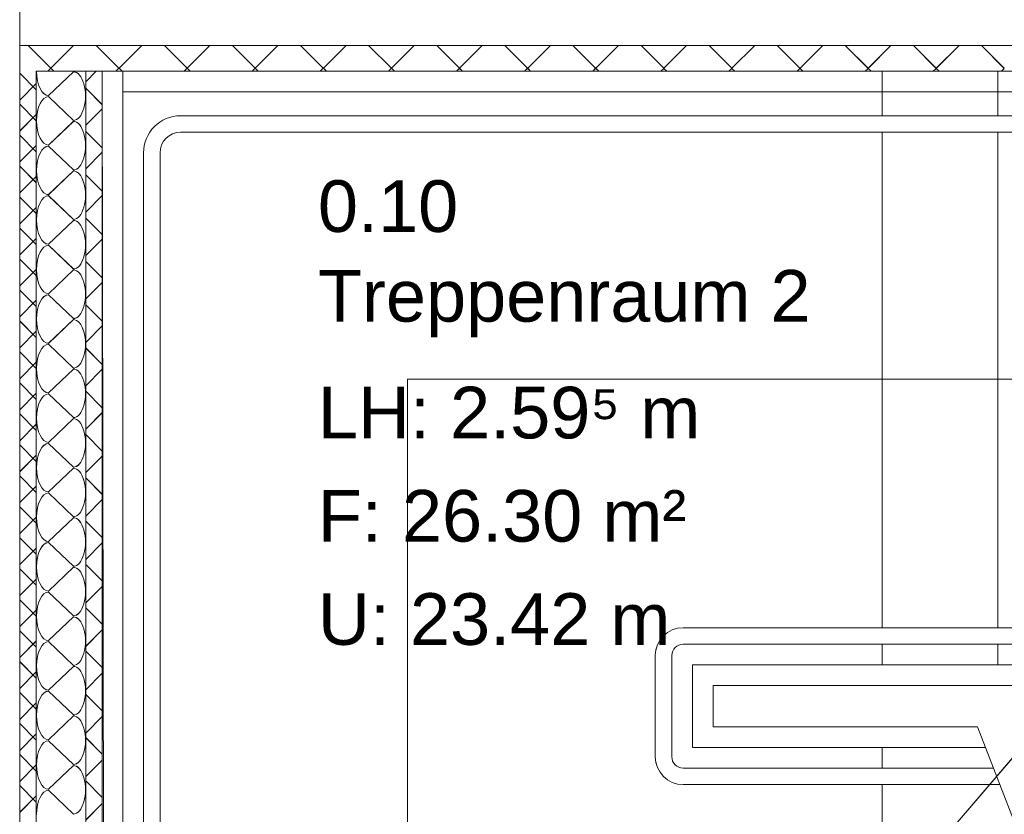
# Model space of a CAD drawing. Extents: x 229 to 926, y 37 to 878.
# Tile 35 of 201: x 382 to 429, y 127 to 165. Entities that reach past the tile are written whole.
import ezdxf
from ezdxf.lldxf.tags import DXFTag

# ---------------------------------------------------------------- set-up
doc = ezdxf.new("R2010")
doc.units = 0
doc.layers.get('0').update_dxf_attribs({"linetype": 'fein_strichliert', "lineweight": 13})
for name, color, linetype, lineweight in [('Axen', 7, 'Continuous', 25), ('Axen-A03CP9SWA9', 7, 'Continuous', 25), ('Beschriftung', 7, 'Continuous', 25), ('Beschriftung-A03CP9SUA9', 7, 'Continuous', 25), ('Fullfläche', 7, 'Continuous', 25), ('Fullfläche-A03CP9SXA9', 7, 'Continuous', 25), ('Räume', 7, 'Continuous', 25), ('Räume-A03CP9SYA9', 7, 'Continuous', 25), ('Treppen', 7, 'Continuous', 25), ('Treppen-A03CP9SZA9', 7, 'Continuous', 25), ('Wände', 7, 'Continuous', 25), ('Wände-A03CP9T2A9', 7, 'Continuous', 25)]:
    doc.layers.add(name, color=color, linetype=linetype, lineweight=lineweight)
doc.styles.get("Standard").update_dxf_attribs({"font": 'arial.ttf'})
tags = doc.linetypes.add('ALL_S25', pattern=[0.001, 0, -0.001]).pattern_tags.tags
tags[6:7] = [DXFTag(74, 4), DXFTag(75, 0), DXFTag(340, '0'), DXFTag(46, 1.0), DXFTag(50, 0.0), DXFTag(44, 0.0), DXFTag(45, 0.0)]
tags[4:5] = [DXFTag(74, 4), DXFTag(75, 0), DXFTag(340, '0'), DXFTag(46, 1.0), DXFTag(50, 0.0), DXFTag(44, 0.0), DXFTag(45, 0.0)]
tags = doc.linetypes.add('ALL_S25-A03CP9T4A9', pattern=[0.001, 0, -0.001]).pattern_tags.tags
tags[6:7] = [DXFTag(74, 4), DXFTag(75, 0), DXFTag(340, '0'), DXFTag(46, 1.0), DXFTag(50, 0.0), DXFTag(44, 0.0), DXFTag(45, 0.0)]
tags[4:5] = [DXFTag(74, 4), DXFTag(75, 0), DXFTag(340, '0'), DXFTag(46, 1.0), DXFTag(50, 0.0), DXFTag(44, 0.0), DXFTag(45, 0.0)]
tags = doc.linetypes.add('fein_strichliert', pattern=[4, 1, -2, 1]).pattern_tags.tags
tags[8:9] = [DXFTag(74, 4), DXFTag(75, 0), DXFTag(340, '0'), DXFTag(46, 0.0), DXFTag(50, 0.0), DXFTag(44, 0.0), DXFTag(45, 0.0)]
tags[6:7] = [DXFTag(74, 4), DXFTag(75, 0), DXFTag(340, '0'), DXFTag(46, 0.0), DXFTag(50, 0.0), DXFTag(44, 0.0), DXFTag(45, 0.0)]
tags[4:5] = [DXFTag(74, 4), DXFTag(75, 0), DXFTag(340, '0'), DXFTag(46, 0.0), DXFTag(50, 0.0), DXFTag(44, 0.0), DXFTag(45, 0.0)]
tags = doc.linetypes.add('PUNKT2_S9', pattern=[0.001, 0, -0.001]).pattern_tags.tags
tags[6:7] = [DXFTag(74, 4), DXFTag(75, 0), DXFTag(340, '0'), DXFTag(46, 1.0), DXFTag(50, 0.0), DXFTag(44, 0.0), DXFTag(45, 0.0)]
tags[4:5] = [DXFTag(74, 4), DXFTag(75, 0), DXFTag(340, '0'), DXFTag(46, 1.0), DXFTag(50, 0.0), DXFTag(44, 0.0), DXFTag(45, 0.0)]
tags = doc.linetypes.add('PUNKT2_S9-A03CP9T5A9', pattern=[0.001, 0, -0.001]).pattern_tags.tags
tags[6:7] = [DXFTag(74, 4), DXFTag(75, 0), DXFTag(340, '0'), DXFTag(46, 1.0), DXFTag(50, 0.0), DXFTag(44, 0.0), DXFTag(45, 0.0)]
tags[4:5] = [DXFTag(74, 4), DXFTag(75, 0), DXFTag(340, '0'), DXFTag(46, 1.0), DXFTag(50, 0.0), DXFTag(44, 0.0), DXFTag(45, 0.0)]

# ---------------------------------------------------------------- blocks, each defined once
blk = doc.blocks.new('Referenz-A03CP9SSA9', base_point=(255.728, 65.704))
at = {"layer": 'Axen', "color": 0, "linetype": 'ALL_S25', "lineweight": -2, "ltscale": 0.13}
blk.add_line((381.634, 66.032), (381.634, 801.546), dxfattribs=at)
at = {"layer": 'Beschriftung', "color": 0, "lineweight": -2}
blk.add_line((443.63, 145.815), (382.571, 74.501), dxfattribs=at)
at = {"layer": 'Fullfläche', "color": 0, "lineweight": -2}
for p, q in [((382.044, 164.096), (383.143, 162.996)), ((384.249, 164.096), (383.15, 162.996)), ((385.344, 164.096), (386.443, 162.995)), ((387.55, 164.096), (386.45, 162.995)), ((388.644, 164.096), (389.743, 162.995)), ((390.85, 164.095), (389.75, 162.995)), ((391.944, 164.095), (393.043, 162.994)), ((394.15, 164.095), (393.05, 162.994)), ((395.243, 164.095), (396.343, 162.994)), ((397.45, 164.095), (396.35, 162.994)), ((398.543, 164.095), (399.643, 162.993)), ((400.75, 164.094), (399.65, 162.993)), ((401.843, 164.094), (402.943, 162.993)), ((404.05, 164.094), (402.95, 162.993)), ((405.143, 164.094), (406.243, 162.992)), ((407.35, 164.093), (406.25, 162.992)), ((408.443, 164.093), (409.543, 162.992)), ((410.651, 164.093), (409.55, 162.992)), ((411.743, 164.093), (412.843, 162.991)), ((413.951, 164.093), (412.85, 162.991)), ((415.043, 164.093), (416.143, 162.99)), ((417.251, 164.092), (416.15, 162.99)), ((418.342, 164.092), (419.443, 162.99)), ((420.551, 164.092), (419.45, 162.99)), ((421.642, 164.092), (422.743, 162.989)), ((423.851, 164.091), (422.75, 162.989)), ((424.942, 164.091), (426.043, 162.989)), ((427.151, 164.091), (426.05, 162.989)), ((428.242, 164.091), (429.343, 162.988)), ((381.634, 162.75), (382.434, 161.951)), ((383.143, 162.993), (382.997, 162.847)), ((384.234, 162.822), (383.034, 161.67)), ((383.15, 162.993), (383.296, 162.847)), ((384.834, 162.332), (385.347, 162.846)), ((386.443, 162.992), (386.298, 162.847)), ((386.45, 162.992), (386.595, 162.847)), ((389.743, 162.991), (389.598, 162.846)), ((389.75, 162.991), (389.895, 162.846)), ((393.043, 162.991), (392.899, 162.846)), ((393.05, 162.991), (393.194, 162.846)), ((396.343, 162.99), (396.199, 162.846)), ((396.35, 162.99), (396.494, 162.846)), ((399.643, 162.99), (399.5, 162.846)), ((399.65, 162.99), (399.793, 162.846)), ((402.943, 162.989), (402.8, 162.846)), ((402.95, 162.989), (403.092, 162.846)), ((406.243, 162.989), (406.101, 162.846)), ((406.25, 162.989), (406.392, 162.846)), ((409.543, 162.988), (409.401, 162.846)), ((409.55, 162.988), (409.691, 162.846)), ((412.843, 162.988), (412.702, 162.846)), ((412.85, 162.988), (412.991, 162.846)), ((416.143, 162.987), (416.003, 162.846)), ((416.15, 162.987), (416.29, 162.846)), ((419.443, 162.987), (419.303, 162.846)), ((419.45, 162.987), (419.59, 162.846)), ((422.743, 162.986), (422.604, 162.846)), ((422.75, 162.986), (422.889, 162.846)), ((426.043, 162.985), (425.904, 162.846)), ((426.05, 162.985), (426.189, 162.846)), ((429.343, 162.985), (429.205, 162.846)), ((381.634, 161.453), (382.434, 162.253)), ((384.834, 162.026), (385.634, 161.229)), ((383.034, 161.622), (384.234, 160.47)), ((381.634, 161.25), (382.434, 160.451)), ((384.834, 160.229), (385.634, 161.031)), ((381.634, 159.954), (382.434, 160.753)), ((384.234, 160.422), (383.034, 159.27)), ((384.834, 159.929), (385.634, 159.132)), ((381.634, 159.75), (382.434, 158.951)), ((381.634, 158.453), (382.434, 159.253)), ((383.034, 159.222), (384.234, 158.07)), ((384.834, 158.126), (385.634, 158.928)), ((381.634, 158.251), (382.434, 157.451)), ((384.234, 158.022), (383.034, 156.87)), ((381.634, 156.953), (382.434, 157.753)), ((384.834, 157.832), (385.634, 157.035)), ((381.634, 156.751), (382.434, 155.951)), ((383.034, 156.822), (384.234, 155.67)), ((384.834, 156.023), (385.634, 156.825)), ((381.634, 155.453), (382.434, 156.253)), ((384.234, 155.622), (383.034, 154.47)), ((384.834, 155.734), (385.634, 154.938)), ((381.634, 155.251), (382.434, 154.451)), ((381.634, 153.953), (382.434, 154.753)), ((384.834, 153.921), (385.634, 154.722)), ((383.034, 154.422), (384.234, 153.27)), ((381.634, 153.751), (382.434, 152.951)), ((384.834, 153.637), (385.634, 152.841)), ((381.634, 152.453), (382.434, 153.253)), ((384.234, 153.222), (383.034, 152.07)), ((381.634, 152.251), (382.434, 151.451)), ((384.834, 151.818), (385.634, 152.619)), ((381.634, 150.953), (382.434, 151.753)), ((383.034, 152.022), (384.234, 150.87)), ((384.834, 151.54), (385.634, 150.743)), ((384.234, 150.822), (383.034, 149.67)), ((381.634, 150.751), (382.434, 149.951)), ((384.834, 149.715), (385.634, 150.516)), ((381.634, 149.453), (382.434, 150.253)), ((383.034, 149.622), (384.234, 148.47)), ((384.834, 149.443), (385.634, 148.646)), ((381.634, 149.251), (382.434, 148.452)), ((381.634, 147.953), (382.434, 148.753)), ((384.234, 148.422), (383.034, 147.27)), ((384.834, 147.612), (385.634, 148.413)), ((381.634, 147.751), (382.434, 146.952)), ((381.634, 146.453), (382.434, 147.252)), ((383.034, 147.222), (384.234, 146.07)), ((384.834, 147.346), (385.634, 146.549)), ((381.634, 146.251), (382.434, 145.452)), ((384.234, 146.022), (383.034, 144.87)), ((384.834, 145.509), (385.634, 146.31)), ((381.634, 144.953), (382.434, 145.752)), ((384.834, 145.249), (385.634, 144.452)), ((381.634, 144.751), (382.434, 143.952)), ((383.034, 144.822), (384.234, 143.67)), ((381.634, 143.453), (382.434, 144.252)), ((384.834, 143.406), (385.634, 144.207)), ((384.234, 143.622), (383.034, 142.47)), ((381.634, 143.251), (382.434, 142.452)), ((384.834, 143.152), (385.634, 142.355)), ((381.634, 141.953), (382.434, 142.752)), ((383.034, 142.422), (384.234, 141.27)), ((381.634, 141.751), (382.434, 140.952)), ((384.834, 141.303), (385.634, 142.104)), ((381.634, 140.453), (382.434, 141.252)), ((384.234, 141.222), (383.034, 140.07)), ((384.834, 141.055), (385.634, 140.258)), ((381.634, 140.251), (382.434, 139.452)), ((383.034, 140.022), (384.234, 138.87)), ((384.834, 139.2), (385.634, 140.001)), ((381.634, 138.953), (382.434, 139.753)), ((384.834, 138.958), (385.634, 138.161)), ((381.634, 138.751), (382.434, 137.952)), ((384.234, 138.822), (383.034, 137.67)), ((381.634, 137.453), (382.434, 138.252)), ((384.834, 137.097), (385.634, 137.898)), ((383.034, 137.622), (384.234, 136.47)), ((381.634, 137.251), (382.434, 136.452)), ((381.634, 135.953), (382.434, 136.752)), ((384.834, 136.861), (385.634, 136.064)), ((384.234, 136.422), (383.034, 135.27)), ((381.634, 135.751), (382.434, 134.952)), ((384.834, 134.994), (385.634, 135.795)), ((381.634, 134.453), (382.434, 135.252)), ((383.034, 135.222), (384.234, 134.07)), ((384.834, 134.764), (385.634, 133.967)), ((381.634, 134.251), (382.434, 133.452)), ((381.634, 132.953), (382.434, 133.752)), ((384.234, 134.022), (383.034, 132.87)), ((384.834, 132.891), (385.634, 133.692)), ((381.634, 132.751), (382.434, 131.952)), ((383.034, 132.822), (384.234, 131.67)), ((384.834, 132.667), (385.634, 131.87)), ((381.634, 131.453), (382.434, 132.252)), ((381.634, 131.251), (382.434, 130.452)), ((384.234, 131.622), (383.034, 130.47)), ((384.834, 130.788), (385.634, 131.589)), ((381.634, 129.953), (382.434, 130.752)), ((383.034, 130.422), (384.234, 129.27)), ((384.834, 130.57), (385.634, 129.773)), ((381.634, 129.751), (382.434, 128.952)), ((384.834, 128.685), (385.634, 129.487)), ((381.634, 128.453), (382.434, 129.252)), ((384.234, 129.222), (383.034, 128.07)), ((384.834, 128.473), (385.634, 127.676)), ((381.634, 128.251), (382.434, 127.452)), ((383.034, 128.022), (384.234, 126.87)), ((381.634, 126.953), (382.434, 127.752)), ((384.834, 126.582), (385.634, 127.383))]:
    blk.add_line(p, q, dxfattribs=at)
for centre, start_param, end_param in [((383.034, 162.846), 4.712389, 6.283185), ((384.234, 161.646), 0, 3.141593), ((383.034, 160.446), 3.141593, 4.712389), ((383.034, 160.446), 4.712389, 6.283185), ((384.234, 159.246), 0, 3.141593), ((383.034, 158.046), 3.141593, 4.712389), ((383.034, 158.046), 4.712389, 6.283185), ((384.234, 156.846), 0, 3.141593), ((383.034, 155.646), 3.141593, 4.712389), ((383.034, 155.646), 4.712389, 6.283185), ((384.234, 154.446), 0, 3.141593), ((383.034, 153.246), 3.141593, 4.712389), ((383.034, 153.246), 4.712389, 6.283185), ((384.234, 152.046), 0, 3.141593), ((383.034, 150.846), 3.141593, 4.712389), ((383.034, 150.846), 4.712389, 6.283185), ((384.234, 149.646), 0, 3.141593), ((383.034, 148.446), 3.141593, 4.712389), ((383.034, 148.446), 4.712389, 6.283185), ((384.234, 147.246), 0, 3.141593), ((383.034, 146.046), 3.141593, 4.712389), ((383.034, 146.046), 4.712389, 6.283185), ((384.234, 144.846), 0, 3.141593), ((383.034, 143.646), 3.141593, 4.712389), ((383.034, 143.646), 4.712389, 6.283185), ((384.234, 142.446), 0, 3.141593), ((383.034, 141.246), 3.141593, 4.712389), ((383.034, 141.246), 4.712389, 6.283185), ((384.234, 140.046), 0, 3.141593), ((383.034, 138.846), 3.141593, 4.712389), ((383.034, 138.846), 4.712389, 6.283185), ((384.234, 137.646), 0, 3.141593), ((383.034, 136.446), 3.141593, 4.712389), ((383.034, 136.446), 4.712389, 6.283185), ((384.234, 135.246), 0, 3.141593), ((383.034, 134.046), 3.141593, 4.712389), ((383.034, 134.046), 4.712389, 6.283185), ((384.234, 132.846), 0, 3.141593), ((383.034, 131.646), 3.141593, 4.712389), ((383.034, 131.646), 4.712389, 6.283185), ((384.234, 130.446), 0, 3.141593), ((383.034, 129.246), 3.141593, 4.712389), ((383.034, 129.246), 4.712389, 6.283185), ((384.234, 128.046), 0, 3.141593), ((383.034, 126.846), 3.141593, 4.712389)]:
    blk.add_ellipse(centre, major_axis=(0, -1.176), ratio=0.5, start_param=start_param, end_param=end_param, dxfattribs=at)
at = {"layer": 'Treppen', "color": 0, "linetype": 'PUNKT2_S9', "lineweight": -2, "ltscale": 0.13}
for p, q in [((385.634, 162.846), (385.723, 101.346)), ((385.634, 162.846), (385.634, 101.346)), ((491.034, 162.846), (385.634, 162.846)), ((386.634, 162.846), (386.634, 102.346)), ((423.434, 162.846), (423.434, 160.696)), ((429.034, 162.846), (429.034, 160.696)), ((491.034, 161.846), (386.634, 161.846)), ((489.582, 160.696), (389.434, 160.696)), ((489.682, 159.896), (389.434, 159.896)), ((423.434, 159.896), (423.434, 135.896)), ((429.034, 159.896), (429.034, 135.896)), ((387.634, 158.896), (387.634, 105.296)), ((388.434, 158.896), (388.434, 105.296)), ((489.682, 135.896), (413.785, 135.896)), ((489.582, 135.096), (413.785, 135.096)), ((423.434, 135.096), (423.434, 134.096)), ((429.034, 135.096), (429.034, 134.096)), ((412.434, 134.544), (412.434, 129.648)), ((413.234, 134.544), (413.234, 129.648)), ((414.234, 134.096), (414.234, 130.096)), ((491.234, 134.096), (414.234, 134.096)), ((415.234, 133.096), (415.234, 131.096)), ((490.234, 133.096), (415.234, 133.096)), ((428.043, 131.096), (415.234, 131.096)), ((428.434, 130.096), (414.234, 130.096)), ((423.434, 130.096), (423.434, 129.096)), ((428.825, 129.096), (413.785, 129.096)), ((429.138, 128.296), (413.785, 128.296)), ((423.434, 128.296), (423.434, 104.296))]:
    blk.add_line(p, q, dxfattribs=at)
at = {"layer": 'Treppen', "color": 0, "lineweight": -2}
for p, q in [((400.434, 116.329), (400.434, 147.929)), ((400.434, 147.929), (473.834, 147.929)), ((439.625, 101.346), (428.043, 131.096))]:
    blk.add_line(p, q, dxfattribs=at)
at = {"layer": 'Treppen', "color": 0, "linetype": 'PUNKT2_S9', "lineweight": -2, "ltscale": 0.13}
for centre, major_axis, end_param in [((389.434, 158.896), (0, 1.8), 1.570796), ((389.434, 158.896), (0, 1), 1.570796), ((413.785, 134.544), (0, 1.352), 1.570796), ((413.785, 134.544), (0, 0.552), 1.570796), ((413.785, 129.648), (-1.352, 0), 1.570796), ((413.785, 129.648), (-0.552, 0), 1.570797)]:
    blk.add_ellipse(centre, major_axis=major_axis, ratio=1, start_param=0, end_param=end_param, dxfattribs=at)
at = {"layer": 'Wände', "color": 0, "lineweight": -2}
for p, q in [((381.634, 165.343), (381.634, 97.346)), ((506.334, 164.082), (381.634, 164.097)), ((382.433, 98.146), (382.433, 162.846)), ((382.433, 162.846), (506.334, 162.846)), ((384.834, 101.346), (384.834, 162.846)), ((385.634, 101.346), (385.634, 162.846))]:
    blk.add_line(p, q, dxfattribs=at)
at = {"layer": 'Räume', "color": 0, "lineweight": -2, "char_height": 2.5, "attachment_point": 1, "rotation": 359.9932}
for s, insert in [('{\\fArial;0.10}', (396.086, 157.566)), ('{\\fArial;Treppenraum 2}', (396.085, 153.221)), ('{\\fArial;LH: 2.59⁵ m}', (396.085, 147.566)), ('{\\fArial;F: 26.30 m²}', (396.084, 142.566)), ('{\\fArial;U: 23.42 m}', (396.084, 137.566))]:
    blk.add_mtext(s, dxfattribs=dict(at, insert=insert))
blk = doc.blocks.new('Referenz-A03CP9T9A9', base_point=(255.728, 65.706))
at = {"layer": 'Axen-A03CP9SWA9', "color": 0, "linetype": 'ALL_S25-A03CP9T4A9', "lineweight": -2, "ltscale": 0.13}
blk.add_line((381.634, 66.032), (381.634, 801.545), dxfattribs=at)
at = {"layer": 'Beschriftung-A03CP9SUA9', "color": 0, "lineweight": -2}
blk.add_line((443.63, 145.816), (382.571, 74.503), dxfattribs=at)
at = {"layer": 'Fullfläche-A03CP9SXA9', "color": 0, "lineweight": -2}
for p, q in [((382.044, 164.098), (383.143, 162.997)), ((384.249, 164.098), (383.15, 162.997)), ((385.344, 164.097), (386.443, 162.997)), ((387.55, 164.097), (386.45, 162.997)), ((388.644, 164.097), (389.743, 162.996)), ((390.85, 164.097), (389.75, 162.996)), ((391.944, 164.097), (393.043, 162.996)), ((394.15, 164.096), (393.05, 162.996)), ((395.243, 164.096), (396.343, 162.995)), ((397.45, 164.096), (396.35, 162.995)), ((398.543, 164.096), (399.643, 162.994)), ((400.75, 164.096), (399.65, 162.994)), ((401.843, 164.095), (402.943, 162.994)), ((404.05, 164.095), (402.95, 162.994)), ((405.143, 164.095), (406.243, 162.993)), ((407.35, 164.095), (406.25, 162.993)), ((408.443, 164.095), (409.543, 162.993)), ((410.651, 164.094), (409.55, 162.993)), ((411.743, 164.094), (412.843, 162.992)), ((413.951, 164.094), (412.85, 162.992)), ((415.042, 164.094), (416.143, 162.992)), ((417.251, 164.094), (416.15, 162.992)), ((418.342, 164.093), (419.443, 162.991)), ((420.551, 164.093), (419.45, 162.991)), ((421.642, 164.093), (422.743, 162.991)), ((423.851, 164.093), (422.75, 162.991)), ((424.942, 164.093), (426.043, 162.99)), ((427.151, 164.092), (426.05, 162.99)), ((428.242, 164.092), (429.343, 162.99)), ((381.634, 162.752), (382.434, 161.953)), ((383.143, 162.994), (382.997, 162.848)), ((384.234, 162.823), (383.034, 161.671)), ((383.15, 162.994), (383.296, 162.848)), ((384.834, 162.334), (385.346, 162.847)), ((386.443, 162.993), (386.298, 162.848)), ((386.45, 162.993), (386.595, 162.848)), ((389.743, 162.993), (389.598, 162.848)), ((389.75, 162.993), (389.894, 162.848)), ((393.043, 162.992), (392.899, 162.848)), ((393.05, 162.992), (393.194, 162.848)), ((396.343, 162.992), (396.199, 162.848)), ((396.35, 162.992), (396.493, 162.848)), ((399.643, 162.991), (399.5, 162.848)), ((399.65, 162.991), (399.793, 162.848)), ((402.943, 162.991), (402.8, 162.848)), ((402.95, 162.991), (403.092, 162.848)), ((406.243, 162.99), (406.101, 162.848)), ((406.25, 162.99), (406.392, 162.848)), ((409.543, 162.99), (409.401, 162.848)), ((409.55, 162.99), (409.691, 162.848)), ((412.843, 162.989), (412.702, 162.848)), ((412.85, 162.989), (412.991, 162.848)), ((416.143, 162.988), (416.003, 162.848)), ((416.15, 162.988), (416.29, 162.848)), ((419.443, 162.988), (419.303, 162.848)), ((419.45, 162.988), (419.59, 162.848)), ((422.743, 162.987), (422.604, 162.848)), ((422.75, 162.987), (422.889, 162.848)), ((426.043, 162.987), (425.904, 162.848)), ((426.05, 162.987), (426.189, 162.848)), ((429.343, 162.986), (429.205, 162.848)), ((381.634, 161.455), (382.434, 162.254)), ((384.834, 162.027), (385.634, 161.23)), ((383.034, 161.623), (384.234, 160.471)), ((381.634, 161.252), (382.434, 160.453)), ((384.834, 160.231), (385.634, 161.032)), ((381.634, 159.955), (382.434, 160.754)), ((384.234, 160.423), (383.034, 159.271)), ((384.834, 159.93), (385.634, 159.133)), ((381.634, 159.752), (382.434, 158.953)), ((381.634, 158.455), (382.434, 159.254)), ((383.034, 159.223), (384.234, 158.072)), ((384.834, 158.128), (385.634, 158.929)), ((381.634, 158.252), (382.434, 157.453)), ((384.234, 158.023), (383.034, 156.871)), ((381.634, 156.955), (382.434, 157.754)), ((384.834, 157.833), (385.634, 157.036)), ((381.634, 156.752), (382.434, 155.953)), ((383.034, 156.823), (384.234, 155.671)), ((384.834, 156.025), (385.634, 156.826)), ((381.634, 155.455), (382.434, 156.254)), ((384.234, 155.624), (383.034, 154.471)), ((384.834, 155.736), (385.634, 154.939)), ((381.634, 155.252), (382.434, 154.453)), ((381.634, 153.955), (382.434, 154.754)), ((384.834, 153.922), (385.634, 154.723)), ((383.034, 154.424), (384.234, 153.272)), ((381.634, 153.752), (382.434, 152.953)), ((384.834, 153.639), (385.634, 152.842)), ((381.634, 152.455), (382.434, 153.254)), ((384.234, 153.223), (383.034, 152.072)), ((381.634, 152.252), (382.434, 151.453)), ((384.834, 151.819), (385.634, 152.62)), ((381.634, 150.955), (382.434, 151.754)), ((383.034, 152.023), (384.234, 150.872)), ((384.834, 151.542), (385.634, 150.745)), ((384.234, 150.823), (383.034, 149.671)), ((381.634, 150.752), (382.434, 149.953)), ((384.834, 149.716), (385.634, 150.517)), ((381.634, 149.455), (382.434, 150.254)), ((383.034, 149.624), (384.234, 148.471)), ((384.834, 149.445), (385.634, 148.648)), ((381.634, 149.252), (382.434, 148.453)), ((381.634, 147.955), (382.434, 148.754)), ((384.234, 148.424), (383.034, 147.272)), ((384.834, 147.613), (385.634, 148.415)), ((381.634, 147.752), (382.434, 146.953)), ((381.634, 146.455), (382.434, 147.254)), ((383.034, 147.224), (384.234, 146.072)), ((384.834, 147.348), (385.634, 146.551)), ((381.634, 146.252), (382.434, 145.453)), ((384.234, 146.023), (383.034, 144.872)), ((384.834, 145.51), (385.634, 146.312)), ((381.634, 144.955), (382.434, 145.754)), ((384.834, 145.251), (385.634, 144.454)), ((381.634, 144.752), (382.434, 143.953)), ((383.034, 144.823), (384.234, 143.672)), ((381.634, 143.455), (382.434, 144.254)), ((384.834, 143.407), (385.634, 144.209)), ((384.234, 143.624), (383.034, 142.472)), ((381.634, 143.252), (382.434, 142.453)), ((384.834, 143.154), (385.634, 142.357)), ((381.634, 141.955), (382.434, 142.754)), ((383.034, 142.424), (384.234, 141.272)), ((381.634, 141.752), (382.434, 140.953)), ((384.834, 141.304), (385.634, 142.106)), ((381.634, 140.455), (382.434, 141.254)), ((384.234, 141.224), (383.034, 140.072)), ((384.834, 141.057), (385.634, 140.26)), ((381.634, 140.252), (382.434, 139.453)), ((383.034, 140.024), (384.234, 138.872)), ((384.834, 139.201), (385.634, 140.003)), ((381.634, 138.955), (382.434, 139.754)), ((384.834, 138.959), (385.634, 138.163)), ((381.634, 138.752), (382.434, 137.953)), ((384.234, 138.824), (383.034, 137.672)), ((381.634, 137.455), (382.434, 138.254)), ((384.834, 137.098), (385.634, 137.9)), ((383.034, 137.624), (384.234, 136.472)), ((381.634, 137.252), (382.434, 136.453)), ((381.634, 135.955), (382.434, 136.754)), ((384.834, 136.862), (385.634, 136.066)), ((384.234, 136.424), (383.034, 135.272)), ((381.634, 135.752), (382.434, 134.953)), ((384.834, 134.995), (385.634, 135.797)), ((381.634, 134.455), (382.434, 135.254)), ((383.034, 135.224), (384.234, 134.072)), ((384.834, 134.765), (385.634, 133.968)), ((381.634, 134.252), (382.434, 133.453)), ((381.634, 132.955), (382.434, 133.754)), ((384.234, 134.024), (383.034, 132.872)), ((384.834, 132.892), (385.634, 133.694)), ((381.634, 132.752), (382.434, 131.953)), ((383.034, 132.824), (384.234, 131.672)), ((384.834, 132.668), (385.634, 131.871)), ((381.634, 131.455), (382.434, 132.254)), ((381.634, 131.252), (382.434, 130.453)), ((384.234, 131.624), (383.034, 130.472)), ((384.834, 130.789), (385.634, 131.591)), ((381.634, 129.955), (382.434, 130.754)), ((383.034, 130.424), (384.234, 129.272)), ((384.834, 130.571), (385.634, 129.774)), ((381.634, 129.752), (382.434, 128.953)), ((384.834, 128.687), (385.634, 129.488)), ((381.634, 128.455), (382.434, 129.254)), ((384.234, 129.224), (383.034, 128.072)), ((384.834, 128.474), (385.634, 127.677)), ((381.634, 128.252), (382.434, 127.453)), ((383.034, 128.024), (384.234, 126.872)), ((381.634, 126.955), (382.434, 127.754)), ((384.834, 126.583), (385.634, 127.385))]:
    blk.add_line(p, q, dxfattribs=at)
for centre, start_param, end_param in [((383.034, 162.847), 4.712389, 6.283185), ((384.234, 161.647), 0, 3.141593), ((383.034, 160.447), 3.141593, 4.712389), ((383.034, 160.447), 4.712389, 6.283185), ((384.234, 159.247), 0, 3.141593), ((383.034, 158.047), 3.141593, 4.712389), ((383.034, 158.047), 4.712389, 6.283185), ((384.234, 156.848), 0, 3.141593), ((383.034, 155.647), 3.141593, 4.712389), ((383.034, 155.647), 4.712389, 6.283185), ((384.234, 154.447), 0, 3.141593), ((383.034, 153.247), 3.141593, 4.712389), ((383.034, 153.247), 4.712389, 6.283185), ((384.234, 152.047), 0, 3.141593), ((383.034, 150.848), 3.141593, 4.712389), ((383.034, 150.848), 4.712389, 6.283185), ((384.234, 149.648), 0, 3.141593), ((383.034, 148.448), 3.141593, 4.712389), ((383.034, 148.448), 4.712389, 6.283185), ((384.234, 147.247), 0, 3.141593), ((383.034, 146.047), 3.141593, 4.712389), ((383.034, 146.047), 4.712389, 6.283185), ((384.234, 144.848), 0, 3.141593), ((383.034, 143.648), 3.141593, 4.712389), ((383.034, 143.648), 4.712389, 6.283185), ((384.234, 142.448), 0, 3.141593), ((383.034, 141.248), 3.141593, 4.712389), ((383.034, 141.248), 4.712389, 6.283185), ((384.234, 140.048), 0, 3.141593), ((383.034, 138.848), 3.141593, 4.712389), ((383.034, 138.848), 4.712389, 6.283185), ((384.234, 137.648), 0, 3.141593), ((383.034, 136.448), 3.141593, 4.712389), ((383.034, 136.448), 4.712389, 6.283185), ((384.234, 135.248), 0, 3.141593), ((383.034, 134.048), 3.141593, 4.712389), ((383.034, 134.048), 4.712389, 6.283185), ((384.234, 132.848), 0, 3.141593), ((383.034, 131.648), 3.141593, 4.712389), ((383.034, 131.648), 4.712389, 6.283185), ((384.234, 130.448), 0, 3.141593), ((383.034, 129.248), 3.141593, 4.712389), ((383.034, 129.248), 4.712389, 6.283185), ((384.234, 128.048), 0, 3.141593), ((383.034, 126.848), 3.141593, 4.712389)]:
    blk.add_ellipse(centre, major_axis=(0, -1.176), ratio=0.5, start_param=start_param, end_param=end_param, dxfattribs=at)
at = {"layer": 'Treppen-A03CP9SZA9', "color": 0, "linetype": 'PUNKT2_S9-A03CP9T5A9', "lineweight": -2, "ltscale": 0.13}
for p, q in [((385.634, 162.847), (385.723, 101.348)), ((385.634, 162.847), (385.634, 101.348)), ((491.033, 162.847), (385.634, 162.847)), ((386.634, 162.847), (386.634, 102.348)), ((423.434, 162.847), (423.434, 160.697)), ((429.034, 162.847), (429.034, 160.697)), ((491.033, 161.847), (386.634, 161.847)), ((489.582, 160.697), (389.434, 160.697)), ((489.682, 159.897), (389.434, 159.897)), ((423.434, 159.897), (423.434, 135.897)), ((429.034, 159.897), (429.034, 135.897)), ((387.634, 158.897), (387.634, 105.298)), ((388.434, 158.897), (388.434, 105.298)), ((489.682, 135.898), (413.785, 135.897)), ((489.582, 135.097), (413.785, 135.097)), ((423.434, 135.097), (423.434, 134.098)), ((429.034, 135.097), (429.034, 134.098)), ((412.434, 134.546), (412.434, 129.649)), ((413.234, 134.546), (413.234, 129.649)), ((414.234, 134.098), (414.234, 130.098)), ((491.233, 134.098), (414.234, 134.098)), ((415.234, 133.098), (415.234, 131.098)), ((490.233, 133.098), (415.234, 133.098)), ((428.042, 131.098), (415.234, 131.098)), ((428.434, 130.098), (414.234, 130.098)), ((423.434, 130.098), (423.434, 129.098)), ((428.825, 129.098), (413.785, 129.098)), ((429.138, 128.298), (413.785, 128.298)), ((423.434, 128.298), (423.434, 104.298))]:
    blk.add_line(p, q, dxfattribs=at)
at = {"layer": 'Treppen-A03CP9SZA9', "color": 0, "lineweight": -2}
for p, q in [((400.434, 116.33), (400.434, 147.93)), ((400.434, 147.93), (473.834, 147.93)), ((439.625, 101.348), (428.042, 131.098))]:
    blk.add_line(p, q, dxfattribs=at)
at = {"layer": 'Treppen-A03CP9SZA9', "color": 0, "linetype": 'PUNKT2_S9-A03CP9T5A9', "lineweight": -2, "ltscale": 0.13}
for centre, major_axis, end_param in [((389.434, 158.897), (0, 1.8), 1.570796), ((389.434, 158.897), (0, 1), 1.570796), ((413.785, 134.546), (0, 1.352), 1.570796), ((413.785, 134.546), (0, 0.552), 1.570796), ((413.785, 129.649), (-1.352, 0), 1.570796), ((413.785, 129.649), (-0.552, 0), 1.570797)]:
    blk.add_ellipse(centre, major_axis=major_axis, ratio=1, start_param=0, end_param=end_param, dxfattribs=at)
at = {"layer": 'Wände-A03CP9T2A9', "color": 0, "lineweight": -2}
for p, q in [((381.634, 165.345), (381.634, 97.348)), ((506.334, 164.083), (381.634, 164.098)), ((382.433, 98.148), (382.433, 162.847)), ((382.433, 162.847), (506.333, 162.847)), ((384.834, 101.348), (384.834, 162.847)), ((385.634, 101.348), (385.634, 162.847))]:
    blk.add_line(p, q, dxfattribs=at)
at = {"layer": 'Räume-A03CP9SYA9', "color": 0, "lineweight": -2, "char_height": 2.49999, "attachment_point": 1, "rotation": 359.9932}
for s, insert in [('{\\fArial;0.10}', (396.086, 157.568)), ('{\\fArial;Treppenraum 2}', (396.085, 153.223)), ('{\\fArial;LH: 2.59⁵ m}', (396.085, 147.568)), ('{\\fArial;F: 26.30 m²}', (396.084, 142.568)), ('{\\fArial;U: 23.42 m}', (396.084, 137.568))]:
    blk.add_mtext(s, dxfattribs=dict(at, insert=insert))

msp = doc.modelspace()

# ---------------------------------------------------------------- block references
at = {"color": 251, "lineweight": 13, "ltscale": 0.13, "true_color": 0x606060}
for name, p in [('Referenz-A03CP9SSA9', (255.728, 65.704)), ('Referenz-A03CP9T9A9', (255.728, 65.706))]:
    msp.add_blockref(name, p, dxfattribs=at)

doc.saveas('drawing.dxf')
